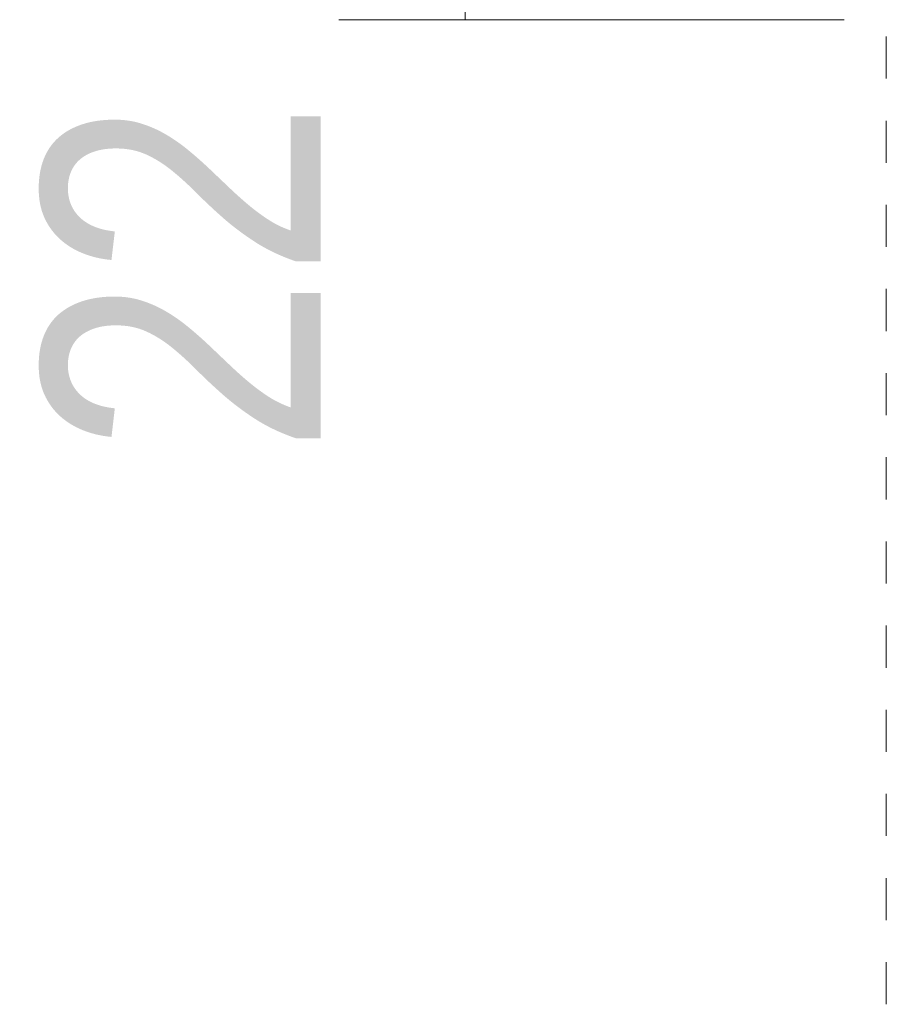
# Model space of a CAD drawing. Header units: millimetres. Extents: x -3845 to -1325, y -1364 to 6903.
# Tile 1 of 8: x -3557 to -3495, y -70 to 0. Entities that reach past the tile are written whole.
import ezdxf

# ---------------------------------------------------------------- set-up
doc = ezdxf.new("R2010")
doc.units = ezdxf.units.MM
doc.linetypes.add('Dash', pattern=[6, 3, -3])
doc.layers.add('Cotas', color=7, linetype='Continuous', lineweight=9)
doc.layers.add('Cotas-9', color=7, linetype='Continuous', lineweight=9)
doc.layers.add('Lighthing Fixture Dim Grey Dash', color=7, linetype='Dash', lineweight=9, true_color=0xd2d2d2)
doc.styles.add('Arial Narrow', font='ARIALN.TTF', dxfattribs={"height": 19.8})
doc.dimstyles.new('FARO_-_2_2mm_Arial_Narrow_mm_Inch_Right', dxfattribs={"dimscale": 304.8, "dimtxt": 20.263933, "dimasz": 0, "dimexe": 0.088583, "dimexo": 0.0625, "dimgap": 0.014764, "dimtad": 1, "dimdec": 0, "dimzin": 0, "dimdsep": 46, "dimtxsty": 'Arial Narrow', "dimblk1": 'NONE', "dimblk2": 'NONE', "dimsah": 1, "dimcen": 0.09, "dimadec": 0, "dimazin": 0, "dimtfac": 1, "dimtdec": 4, "dimtix": 1, "dimtmove": 0, "dimatfit": 3, "dimfxl": 0.029528, "dimfxlon": 1, "dimtvp": 1, "dimtolj": 1, "dimtzin": 0, "dimarcsym": 2})

# ---------------------------------------------------------------- blocks, each defined once
blk = doc.blocks.new('DIMBLOCK1-Alzado_PDF')
at = {"layer": 'Cotas-9', "color": 251, "true_color": 0x5b5b5b}
for p, q in [((-3525.478, 22), (-3534.478, 22)), ((-3525.478, 22), (-3525.478, 0)), ((-3525.478, 22), (-3498.478, 22)), ((-3525.478, 0), (-3534.478, 0)), ((-3525.478, 0), (-3498.478, 0))]:
    blk.add_line(p, q, dxfattribs=at)
at = {"layer": 'Cotas-9', "color": 0, "insert": (-3555.568, -30.975), "char_height": 19.8, "width": 100.7407, "attachment_point": 1, "rotation": 90, "line_spacing_factor": 0.974696, "style": 'Arial Narrow'}
blk.add_mtext('22 / 0.9"', dxfattribs=at)
blk = doc.blocks.new('_None')

msp = doc.modelspace()

# ---------------------------------------------------------------- linework, layer by layer
at = {"layer": 'Lighthing Fixture Dim Grey Dash'}
msp.add_line((-3495.478, 4.8), (-3495.478, -70.2), dxfattribs=at)

# ---------------------------------------------------------------- dimensions: what is measured, and where the dimension line sits
at = {"layer": 'Cotas', "color": 251, "true_color": 0x5b5b5b}
dim = msp.add_linear_dim(base=(-3525.478, 0), p1=(-3534.478, 22), p2=(-3534.478, 0), angle=90, dimstyle='FARO_-_2_2mm_Arial_Narrow_mm_Inch_Right', override={"dimpost": '<>', "dimfxl": 22}, dxfattribs=at)
dim.commit()
dim.dimension.update_dxf_attribs({"geometry": 'DIMBLOCK1-Alzado_PDF', "text_midpoint": (-3542.796, 11)})

doc.saveas('drawing.dxf')
